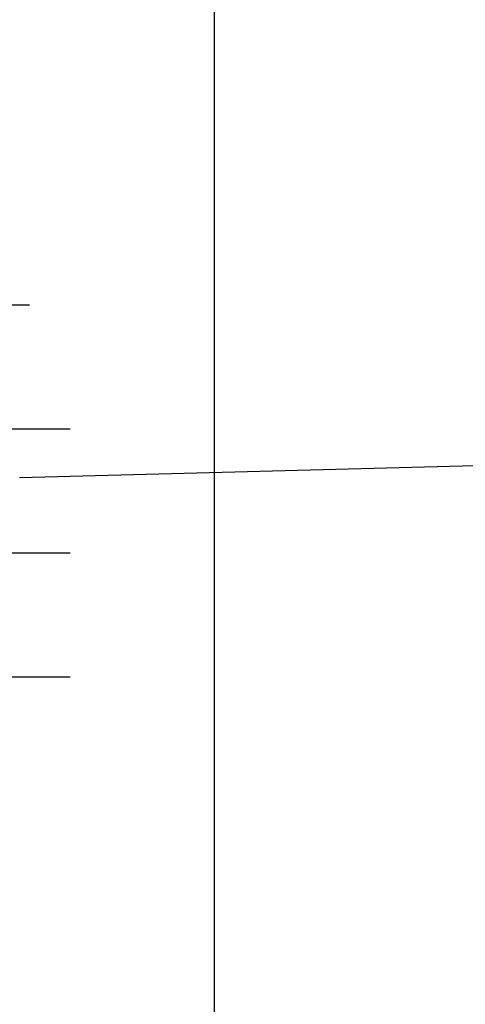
# Model space of a CAD drawing. Header units: millimetres. Extents: x 196436 to 199900, y 8705373 to 8708636.
# Tile 33 of 92: x 197784 to 197820, y 8707009 to 8707088. Entities that reach past the tile are written whole.
import ezdxf

# ---------------------------------------------------------------- set-up
doc = ezdxf.new("R2010")
doc.units = ezdxf.units.MM
doc.header["$LTSCALE"] = 5
doc.linetypes.add('HIDDEN', pattern=[0.375, 0.25, -0.125])
doc.layers.add('MALHA', color=9, linetype='Continuous')
doc.layers.add('REDE-SANITÁRIO', color=6, linetype='Continuous')

msp = doc.modelspace()

# ---------------------------------------------------------------- linework, layer by layer
at = {"layer": 'MALHA'}
for p, q in [((197800, 8708635.599), (197800, 8705384.785)), ((197800, 8708635.599), (197800, 8705384.785)), ((197716.332, 8707065.441), (197785.105, 8707065.441)), ((197713.057, 8707055.441), (197788.38, 8707055.441)), ((197713.057, 8707045.441), (197788.38, 8707045.441)), ((197713.057, 8707035.441), (197788.38, 8707035.441))]:
    msp.add_line(p, q, dxfattribs=at)
at = {"layer": 'REDE-SANITÁRIO', "linetype": 'HIDDEN', "ltscale": 44}
msp.add_line((197839.275, 8707052.947, -25.481), (197764.584, 8707050.964, -25.581), dxfattribs=at)

doc.saveas('drawing.dxf')
